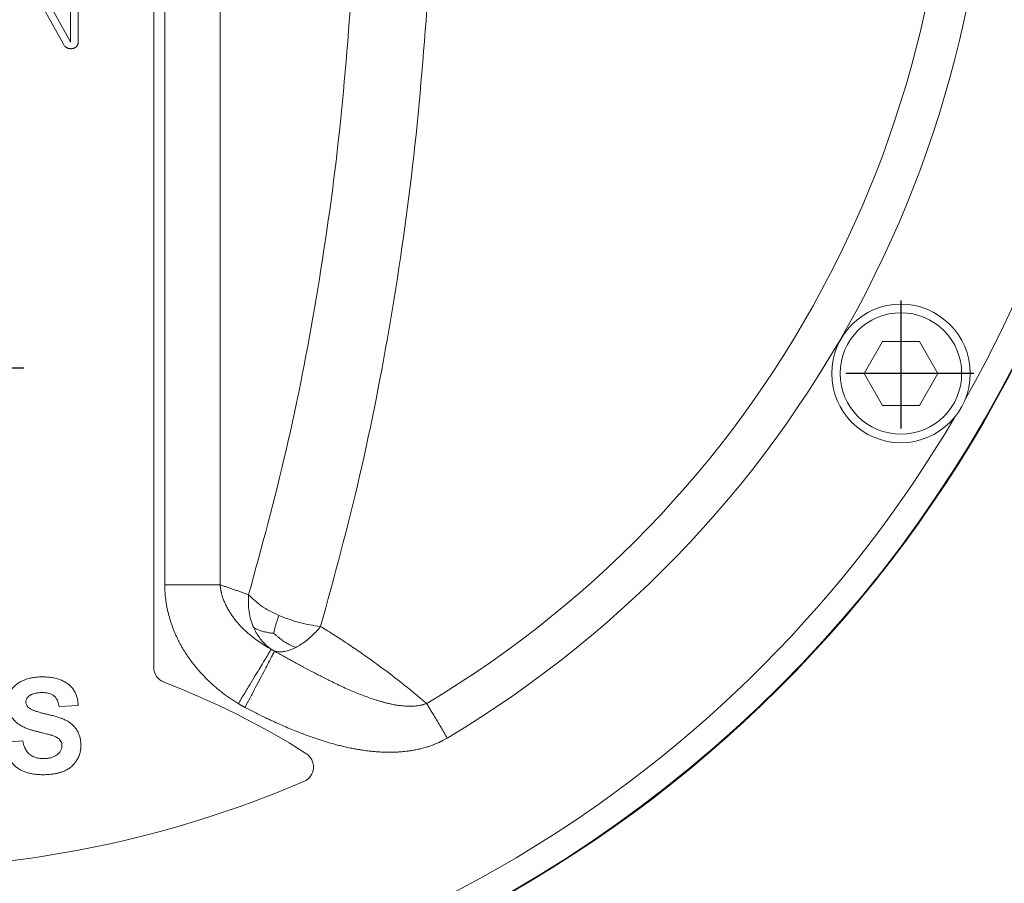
# Model space of a CAD drawing. Header units: metres. Extents: x 6538042 to 13082743, y 6022817 to 12049805.
# Tile 70 of 92: x 6539629.927 to 6539630.949, y 6024208.939 to 6024209.835. Entities that reach past the tile are written whole.
import ezdxf

# ---------------------------------------------------------------- set-up
doc = ezdxf.new("R2010")
doc.units = ezdxf.units.M
doc.header["$MEASUREMENT"] = 0
doc.linetypes.add('DOT_CENTER', pattern=[14, 12, -1, 0, -1])
doc.layers.get('0').update_dxf_attribs({"linetype": 'CONTINUOUS', "lineweight": 18})
doc.layers.add('1', color=7, linetype='CONTINUOUS')
doc.layers.add('d-komora zawory', color=7, linetype='CONTINUOUS', lineweight=13)

# ---------------------------------------------------------------- blocks, each defined once
blk = doc.blocks.new('Zylinderschraube_BM8x20x12_ISO_4762_3__107', base_point=(242.279, 466.544))
at = {"color": 7, "linetype": 'Continuous'}
for p, q in [((245.315, 473.044), (247.047, 476.044)), ((247.047, 476.044), (250.511, 476.044)), ((250.511, 476.044), (252.243, 473.044)), ((247.047, 470.044), (245.315, 473.044)), ((252.243, 473.044), (250.511, 470.044)), ((250.511, 470.044), (247.047, 470.044))]:
    blk.add_line(p, q, dxfattribs=at)
for radius in [6.5, 5.7]:
    blk.add_circle((248.779, 473.044), radius, dxfattribs=at)
at = {"layer": '1', "color": 2, "linetype": 'DOT_CENTER'}
for p, q in [((248.779, 479.884), (248.779, 466.204)), ((255.619, 473.044), (241.939, 473.044))]:
    blk.add_line(p, q, dxfattribs=at)
blk = doc.blocks.new('Label__108', base_point=(111.661, 426.544))
at = {"color": 7, "linetype": 'Continuous'}
for p, q in [((178.65, 445.465), (178.65, 526.397)), ((170.175, 503.942), (165.971, 511.518)), ((166.612, 511.775), (170.825, 504.18)), ((170.848, 504.168), (170.848, 511.852)), ((171.565, 511.859), (171.565, 504.251)), ((171.571, 441.897), (169.775, 441.809)), ((164.612, 438.434), (166.35, 438.588))]:
    blk.add_line(p, q, dxfattribs=at)
for centre, radius, start, end in [((180.15, 445.465), 1.5, 180, 249.07517), ((152.65, 373.544), 75.5, 57.74885, 69.07517), ((192.139, 436.127), 1.5, 293.13648, 57.74885), ((152.65, 528.544), 102, 246.86352, 293.13648)]:
    blk.add_arc(centre, radius, start, end, dxfattribs=at)
for points in [[(170.175, 503.942), (170.245, 503.825), (170.334, 503.721), (170.393, 503.672), (170.458, 503.63), (170.507, 503.604), (170.559, 503.581), (170.591, 503.57), (170.624, 503.56), (170.697, 503.542), (170.772, 503.529), (170.823, 503.524), (170.873, 503.521), (170.936, 503.521), (171, 503.524), (171.033, 503.528), (171.067, 503.534), (171.127, 503.549), (171.185, 503.571), (171.26, 503.609), (171.329, 503.656), (171.378, 503.699), (171.423, 503.748), (171.454, 503.789), (171.482, 503.832), (171.506, 503.878), (171.525, 503.926), (171.541, 503.974), (171.552, 504.024), (171.557, 504.053), (171.561, 504.083), (171.566, 504.167), (171.565, 504.251)], [(170.825, 504.18), (170.83, 504.17), (170.835, 504.162), (170.842, 504.153), (170.847, 504.146)], [(170.847, 504.146), (170.848, 504.152), (170.848, 504.157), (170.848, 504.162), (170.848, 504.168)], [(171.571, 441.897), (171.487, 442.526), (171.268, 443.122), (171.077, 443.429), (170.841, 443.702), (170.576, 443.928), (170.283, 444.116), (169.903, 444.293), (169.503, 444.421), (169.002, 444.52), (168.494, 444.568), (168.019, 444.574), (167.546, 444.541), (167.166, 444.482), (166.793, 444.39), (166.477, 444.28), (166.174, 444.137), (165.841, 443.926), (165.544, 443.666), (165.283, 443.335), (165.09, 442.959), (164.982, 442.589), (164.937, 442.205), (164.938, 441.957), (164.965, 441.71), (165.054, 441.347), (165.2, 441.003), (165.416, 440.664), (165.685, 440.366), (165.987, 440.124), (166.32, 439.925), (166.668, 439.768), (167.027, 439.64), (167.315, 439.551), (167.606, 439.471), (167.896, 439.397), (168.186, 439.326), (168.419, 439.269), (168.651, 439.21), (168.815, 439.168), (168.977, 439.122), (169.101, 439.083), (169.224, 439.041), (169.39, 438.976), (169.55, 438.898), (169.694, 438.804), (169.82, 438.689), (169.938, 438.522), (170.011, 438.33), (170.035, 438.136), (170.018, 437.939), (169.938, 437.691), (169.8, 437.47), (169.631, 437.302), (169.432, 437.169), (169.138, 437.038), (168.828, 436.957), (168.706, 436.937), (168.583, 436.922), (168.332, 436.908), (168.081, 436.915), (167.743, 436.96), (167.417, 437.058), (167.214, 437.157), (167.028, 437.285), (166.854, 437.449), (166.708, 437.638), (166.602, 437.818), (166.515, 438.007), (166.418, 438.293), (166.35, 438.588)], [(164.612, 438.434), (164.775, 437.617), (165.103, 436.852), (165.381, 436.465), (165.72, 436.133), (166.014, 435.925), (166.333, 435.755), (166.642, 435.633), (166.961, 435.539), (167.355, 435.46), (167.754, 435.414), (168.085, 435.397), (168.417, 435.396), (168.72, 435.408), (169.022, 435.434), (169.353, 435.481), (169.68, 435.549), (169.96, 435.629), (170.233, 435.731), (170.557, 435.891), (170.856, 436.093), (171.093, 436.311), (171.299, 436.559), (171.517, 436.908), (171.679, 437.286), (171.771, 437.633), (171.816, 437.99), (171.817, 438.305), (171.784, 438.619), (171.714, 438.952), (171.604, 439.274), (171.505, 439.477), (171.387, 439.669), (171.177, 439.931), (170.931, 440.162), (170.657, 440.359), (170.361, 440.523), (170.057, 440.655), (169.745, 440.765), (169.357, 440.882), (168.965, 440.985), (168.65, 441.061), (168.335, 441.137), (167.976, 441.232), (167.622, 441.339), (167.361, 441.434), (167.109, 441.554), (166.922, 441.68), (166.768, 441.841), (166.697, 441.969), (166.656, 442.11), (166.653, 442.308), (166.707, 442.497), (166.798, 442.642), (166.92, 442.764), (167.027, 442.841), (167.143, 442.905), (167.344, 442.986), (167.554, 443.042), (167.726, 443.072), (167.9, 443.09), (168.135, 443.1), (168.369, 443.093), (168.535, 443.077), (168.7, 443.051), (168.924, 442.991), (169.135, 442.896), (169.255, 442.819), (169.363, 442.726), (169.464, 442.613), (169.549, 442.488), (169.607, 442.379), (169.655, 442.266), (169.726, 442.04), (169.775, 441.809)]]:
    blk.add_spline(points, degree=3, dxfattribs=at)
at = {"layer": '1', "color": 2, "linetype": 'DOT_CENTER'}
blk.add_line((166.45, 473.544), (138.85, 473.544), dxfattribs=at)
blk = doc.blocks.new('E_Housing_Small__114', base_point=(31.65, 372.044))
at = {"color": 7, "linetype": 'Continuous'}
blk.add_arc((152.65, 528.544), 120, 281.03971, 60.71617, dxfattribs=at)
blk = doc.blocks.new('E-Cover_Small__115', base_point=(32.65, 408.544))
at = {"color": 2, "linetype": 'Continuous'}
for p, q in [((179.686, 453.211), (179.686, 527.583)), ((184.882, 453.211), (184.882, 527.583))]:
    blk.add_line(p, q, dxfattribs=at)
blk.add_circle((152.65, 528.544), 119.933, dxfattribs=at)
at = {"color": 7, "linetype": 'Continuous'}
blk.add_arc((152.65, 528.544), 120, 281.03971, 60.71617, dxfattribs=at)
at = {"color": 2, "linetype": 'Continuous'}
for radius, start, end in [(104.475, 300.83598, 68.50881), (100.699, 300.83598, 68.50881), (117.434, 330.46479, 29.53521), (117.434, 300.72632, 329.53521), (117.434, 270.46479, 300.72632)]:
    blk.add_arc((152.65, 528.544), radius, start, end, dxfattribs=at)
for points in [[(197.3, 509.864), (195.972, 494.798), (193.89, 480.078), (191.076, 465.854), (187.557, 452.271)], [(204.438, 509.136), (203.059, 493.483), (200.896, 478.19), (197.971, 463.411), (194.316, 449.299)], [(184.882, 453.211), (184.46, 453.211), (183.948, 453.211), (183.352, 453.211), (182.686, 453.211), (181.966, 453.211), (181.212, 453.211), (180.446, 453.211), (179.686, 453.211)], [(179.686, 453.211), (179.698, 452.729), (179.729, 452.249), (179.748, 452.055), (179.771, 451.861), (179.826, 451.473), (179.895, 451.09), (179.977, 450.707), (180.071, 450.329), (180.162, 450.011), (180.26, 449.697), (180.368, 449.384), (180.483, 449.077), (180.607, 448.77), (180.739, 448.469), (180.879, 448.17), (181.027, 447.876), (181.182, 447.584), (181.344, 447.297), (181.514, 447.014), (181.69, 446.735), (181.874, 446.46), (182.063, 446.191), (182.26, 445.925), (182.462, 445.665), (182.68, 445.397), (182.903, 445.136), (183.133, 444.879), (183.369, 444.628), (183.61, 444.382), (183.857, 444.143), (184.176, 443.848), (184.502, 443.565), (184.835, 443.291), (185.174, 443.028), (185.52, 442.773), (185.872, 442.528), (186.231, 442.291), (186.595, 442.062)], [(184.882, 453.211), (185.217, 453.099), (185.552, 452.985), (185.886, 452.87), (186.221, 452.754), (186.555, 452.635), (186.889, 452.515), (187.223, 452.394), (187.557, 452.271)], [(184.882, 453.211), (184.906, 452.985), (184.94, 452.76), (184.946, 452.728), (184.95, 452.704), (184.955, 452.676), (184.961, 452.648), (184.972, 452.592), (184.985, 452.536), (185.01, 452.429), (185.04, 452.314), (185.14, 451.985), (185.281, 451.614), (185.425, 451.294), (185.61, 450.941), (185.802, 450.621), (186.015, 450.302), (186.24, 449.998), (186.483, 449.699), (186.686, 449.469), (186.918, 449.224), (187.18, 448.965), (187.401, 448.762), (187.658, 448.538), (187.953, 448.298), (188.499, 447.895), (189.073, 447.517), (189.674, 447.167)], [(187.557, 452.271), (187.531, 451.479), (187.599, 450.702), (187.768, 449.925), (188.035, 449.193)], [(190.397, 450.344), (188.74, 451.247), (187.557, 452.271)], [(189.903, 448.666), (189.938, 448.821), (189.976, 448.977), (190.057, 449.288), (190.146, 449.597), (190.253, 449.931), (190.397, 450.344)], [(194.316, 449.299), (192.331, 449.668), (190.397, 450.344)], [(188.035, 449.193), (188.168, 448.915), (188.316, 448.648), (188.652, 448.151), (189.033, 447.711), (189.345, 447.421), (189.674, 447.167)], [(189.903, 448.666), (189.679, 448.691), (189.463, 448.721), (189.064, 448.794), (188.71, 448.887), (188.38, 449.012), (188.035, 449.193)], [(191.974, 447.325), (192.217, 447.458), (192.461, 447.609), (192.948, 447.959), (193.426, 448.365), (193.884, 448.816), (194.316, 449.299)], [(194.316, 449.299), (195.625, 448.48), (196.995, 447.585), (198.227, 446.743), (199.547, 445.804), (201.862, 444.051), (204.266, 442.08)], [(189.903, 448.666), (190.1, 448.496), (190.297, 448.333), (190.685, 448.036), (191.068, 447.78), (191.476, 447.552), (191.974, 447.325)], [(189.988, 446.99), (190.29, 446.929), (190.623, 446.92), (191.046, 446.978), (191.499, 447.113), (191.735, 447.21), (191.974, 447.325)], [(189.674, 447.167), (189.569, 446.992), (189.364, 446.653), (189.058, 446.145), (188.658, 445.482), (188.184, 444.696), (187.663, 443.832), (187.124, 442.939), (186.595, 442.062)], [(187.222, 441.709), (187.697, 442.616), (188.181, 443.54), (188.649, 444.434), (189.075, 445.247), (189.434, 445.933), (189.709, 446.458), (189.893, 446.809), (189.988, 446.99)], [(189.988, 446.99), (189.973, 446.998), (189.96, 447.005), (189.952, 447.009), (189.944, 447.013), (189.924, 447.024), (189.905, 447.034), (189.886, 447.045), (189.867, 447.055), (189.847, 447.066), (189.828, 447.077), (189.789, 447.099), (189.749, 447.122), (189.73, 447.133), (189.71, 447.145), (189.704, 447.149), (189.698, 447.152), (189.686, 447.159), (189.674, 447.167)], [(204.266, 442.08), (204.126, 442.03), (203.983, 441.984), (203.947, 441.974), (203.911, 441.964), (203.902, 441.962), (203.893, 441.959), (203.884, 441.957), (203.875, 441.954), (203.857, 441.95), (203.838, 441.945), (203.761, 441.927), (203.69, 441.912), (203.497, 441.877), (203.293, 441.851), (203.078, 441.832), (202.856, 441.821), (202.618, 441.82), (202.362, 441.828), (202.09, 441.847), (201.799, 441.878), (201.419, 441.932), (201.039, 442.002), (200.661, 442.085), (200.378, 442.154), (200.088, 442.232), (199.966, 442.266), (199.83, 442.306), (199.679, 442.351), (199.514, 442.402), (198.958, 442.588), (198.39, 442.795), (197.81, 443.022), (197.22, 443.267), (196.621, 443.53), (196.02, 443.807), (195.417, 444.095), (195.222, 444.19), (195.007, 444.296), (194.772, 444.413), (194.515, 444.542), (194.059, 444.775), (193.613, 445.007), (192.713, 445.485), (191.805, 445.978), (191.486, 446.154), (191.181, 446.323), (190.897, 446.481), (190.441, 446.736), (189.988, 446.99)], [(187.222, 441.709), (187.199, 441.722), (187.176, 441.734), (187.162, 441.741), (187.148, 441.749), (187.108, 441.77), (187.067, 441.792), (187.026, 441.815), (186.984, 441.838), (186.943, 441.86), (186.903, 441.883), (186.824, 441.928), (186.745, 441.973), (186.706, 441.996), (186.667, 442.019), (186.655, 442.026), (186.643, 442.034), (186.619, 442.048), (186.595, 442.062)], [(204.266, 442.08), (204.474, 441.732), (204.696, 441.36), (204.93, 440.967), (205.175, 440.557), (205.428, 440.134), (205.685, 439.704), (205.944, 439.27), (206.202, 438.837)], [(206.202, 438.837), (205.948, 438.694), (205.692, 438.557), (205.659, 438.541), (205.627, 438.525), (205.611, 438.517), (205.595, 438.509), (205.587, 438.505), (205.579, 438.501), (205.571, 438.497), (205.562, 438.493), (205.498, 438.462), (205.433, 438.432), (205.307, 438.375), (205.173, 438.317), (204.823, 438.177), (204.473, 438.053), (204.123, 437.945), (203.687, 437.829), (203.259, 437.735), (202.838, 437.659), (202.429, 437.601), (202.033, 437.558), (201.665, 437.53), (201.276, 437.51), (200.864, 437.502), (200.429, 437.506), (200.07, 437.518), (199.691, 437.54), (199.292, 437.572), (198.874, 437.615), (198.606, 437.648), (198.352, 437.683), (198.115, 437.718), (197.95, 437.745), (197.77, 437.775), (197.575, 437.81), (197.367, 437.849), (197.109, 437.9), (196.864, 437.952), (196.631, 438.003), (196.377, 438.062), (196.135, 438.121), (195.905, 438.18), (195.127, 438.393), (194.359, 438.628), (193.605, 438.88), (192.854, 439.15), (192.118, 439.434), (191.401, 439.726), (190.681, 440.036), (189.973, 440.354), (189.278, 440.679), (189.175, 440.728), (189.054, 440.787), (188.915, 440.854), (188.759, 440.93), (188.501, 441.058), (188.244, 441.186), (187.732, 441.446), (187.222, 441.709)]]:
    blk.add_spline(points, degree=3, dxfattribs=at)
blk = doc.blocks.new('Electronics_Unit_Small__116', base_point=(-12.35, 372.044))
for name, p in [('E-Cover_Small__115', (32.65, 408.544)), ('E_Housing_Small__114', (31.65, 372.044)), ('Label__108', (111.661, 426.544)), ('Zylinderschraube_BM8x20x12_ISO_4762_3__107', (242.279, 466.544))]:
    blk.add_blockref(name, p)
blk = doc.blocks.new('1 zawór')
at = {"xscale": 0.01658879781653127, "yscale": 0.01658879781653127, "zscale": 0.01658879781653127}
blk.add_blockref('Electronics_Unit_Small__116', (5474689.5933, 5917665.2333), dxfattribs=at)

msp = doc.modelspace()

# ---------------------------------------------------------------- block references
at = {"layer": 'd-komora zawory', "xscale": 0.666666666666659, "yscale": 0.666666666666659, "zscale": 0.666666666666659}
msp.add_blockref('1 zawór', (2889834.89156, 2079098.19583), dxfattribs=at)

doc.saveas('drawing.dxf')
